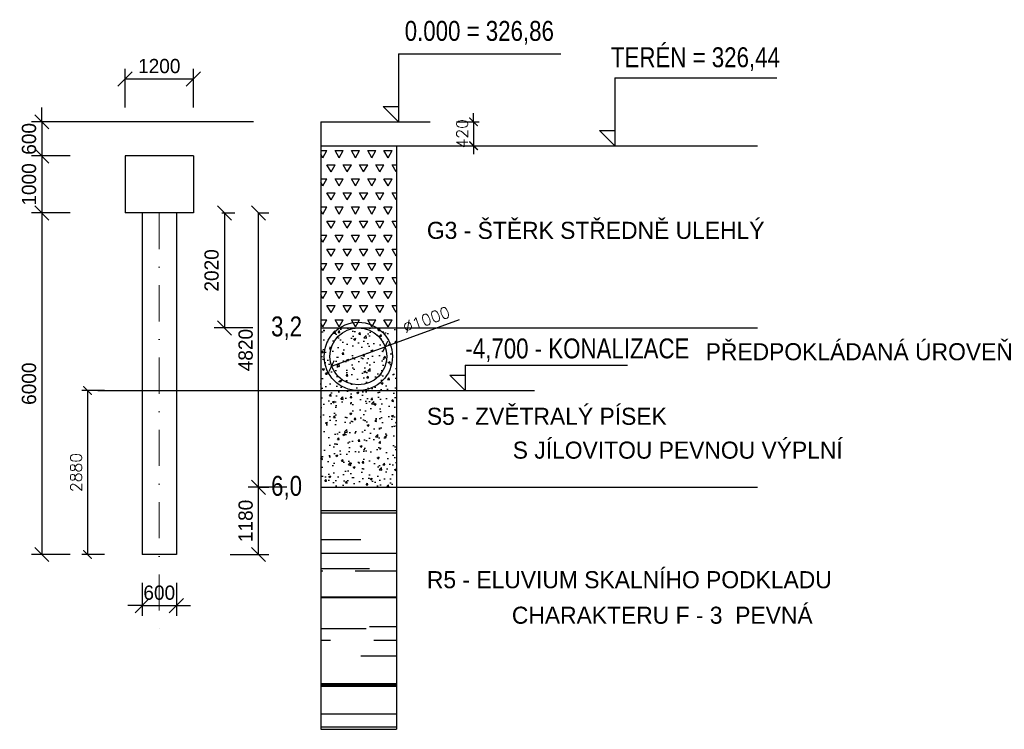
# Model space of a CAD drawing. Header units: millimetres. Extents: x -15255 to 382697, y -199968 to 116742.
# Tile 10 of 40: x 54169 to 71462, y -32808 to -20343. Entities that reach past the tile are written whole.
import ezdxf
from ezdxf.enums import TextEntityAlignment as Align

# ---------------------------------------------------------------- set-up
doc = ezdxf.new("R2010")
doc.units = ezdxf.units.MM
doc.header["$LTSCALE"] = 50
doc.linetypes.add('DASHDOT', pattern=[25.4, 12.7, -6.35, 0, -6.35])
for name, color, linetype, lineweight in [('CKKOTY', 3, 'Continuous', 25), ('CKRASTR', 1, 'DASHDOT', 18), ('CKRASTR_POPIS', 3, 'Continuous', 25)]:
    doc.layers.add(name, color=color, linetype=linetype, lineweight=lineweight)
doc.layers.add('KOTY', color=4, linetype='Continuous')
doc.styles.add('Arial', font='ARIAL.TTF', dxfattribs={"width": 0.8})
doc.styles.add('RomanS', font='romans.shx')
doc.dimstyles.new('CADKON', dxfattribs={"dimscale": 100, "dimtxt": 2.5, "dimasz": 2.5, "dimexe": 1.8, "dimexo": 5, "dimgap": 1, "dimtad": 1, "dimdec": 0, "dimrnd": 1, "dimtxsty": 'Standard', "dimblk1": 'OBLIQUE', "dimblk2": 'OBLIQUE', "dimsah": 1, "dimcen": 2.5, "dimclrd": 256, "dimadec": 1, "dimazin": 2, "dimtfac": 1, "dimtdec": 0, "dimtix": 1, "dimtmove": 2, "dimatfit": 3, "dimldrblk": 'OPEN30', "dimfxl": 0, "dimtolj": 1, "dimlwd": -1, "dimarcsym": 0})
doc.dimstyles.new('IN 1_100', dxfattribs={"dimscale": 100, "dimtxt": 2, "dimasz": 1.5, "dimexe": 1, "dimexo": 2, "dimgap": 1, "dimtad": 1, "dimdec": 0, "dimzin": 0, "dimdsep": 46, "dimtxsty": 'RomanS', "dimblk": 'ARCHTICK', "dimcen": 0.09, "dimclrd": 256, "dimclre": 256, "dimclrt": 7, "dimadec": 0, "dimazin": 0, "dimtfac": 1, "dimtdec": 0, "dimtix": 1, "dimtmove": 2, "dimatfit": 3, "dimfxl": 0, "dimtolj": 1, "dimtzin": 0, "dimarcsym": 0})

# ---------------------------------------------------------------- blocks, each defined once
blk = doc.blocks.new('_ArchTick')
at = {"color": 0, "linetype": 'ByBlock', "const_width": 0.15}
blk.add_lwpolyline([(-0.5, -0.5), (0.5, 0.5)], dxfattribs=at)
blk = doc.blocks.new('*D528')
at = {"layer": 'Defpoints', "color": 0}
for p in [(56320, -26857), (55359, -29737), (56320, -29737)]:
    blk.add_point(p, dxfattribs=at)
at = {"layer": 'KOTY', "lineweight": -2}
for p, q in [((55659, -26857), (55259, -26857)), ((55359, -26857), (55359, -29737)), ((55659, -29737), (55259, -29737))]:
    blk.add_line(p, q, dxfattribs=at)
at = {"layer": 'KOTY', "lineweight": -2, "xscale": 150, "yscale": 150, "zscale": 150}
for p, rotation in [((55359, -26857), 90), ((55359, -29737), 270)]:
    blk.add_blockref('_ArchTick', p, dxfattribs=dict(at, rotation=rotation))
at = {"layer": 'KOTY', "color": 7, "insert": (55159, -28297), "char_height": 200, "attachment_point": 5, "rotation": 90, "style": 'RomanS'}
blk.add_mtext('\\A1;2880', dxfattribs=at)
blk = doc.blocks.new('*D527')
at = {"layer": 'CKKOTY', "lineweight": -2}
for p, q in [((62140, -22137), (62140, -21987)), ((61840, -22137), (62240, -22137)), ((62140, -22137), (62140, -22557)), ((61840, -22557), (62240, -22557)), ((62140, -22557), (62140, -22707))]:
    blk.add_line(p, q, dxfattribs=at)
at = {"layer": 'Defpoints', "color": 0}
for p in [(61376, -22137), (61376, -22557), (62140, -22557)]:
    blk.add_point(p, dxfattribs=at)
at = {"layer": 'CKKOTY', "lineweight": -2, "xscale": 150, "yscale": 150, "zscale": 150}
for p, rotation in [((62140, -22137), 270), ((62140, -22557), 90)]:
    blk.add_blockref('_ArchTick', p, dxfattribs=dict(at, rotation=rotation))
at = {"layer": 'CKKOTY', "color": 7, "insert": (61940, -22347), "char_height": 200, "attachment_point": 5, "rotation": 90, "style": 'RomanS'}
blk.add_mtext('\\A1;420', dxfattribs=at)
blk = doc.blocks.new('*D526')
at = {"layer": 'CKKOTY', "lineweight": -2}
for p in [(61889, -25614), (59646, -26428)]:
    blk.add_line(p, (60587, -26087), dxfattribs=at)
at = {"layer": 'Defpoints', "color": 0}
for p in [(60587, -26087), (59646, -26428)]:
    blk.add_point(p, dxfattribs=at)
at = {"layer": 'CKKOTY', "lineweight": -2, "xscale": 150, "yscale": 150, "zscale": 150}
for p, rotation in [((60587, -26087), 199.9440386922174), ((59646, -26428), 19.94403869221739)]:
    blk.add_blockref('_ArchTick', p, dxfattribs=dict(at, rotation=rotation))
at = {"layer": 'CKKOTY', "color": 7, "insert": (61311, -25612), "char_height": 200, "attachment_point": 5, "rotation": 19.944, "style": 'RomanS'}
blk.add_mtext('\\A1;∅1000', dxfattribs=at)
blk = doc.blocks.new('_OBLIQUE')
at = {"color": 0, "linetype": 'ByBlock'}
blk.add_line((-0.5, -0.5), (0.5, 0.5), dxfattribs=at)
blk = doc.blocks.new('*D518')
at = {"layer": 'Defpoints', "color": 0}
for p in [(58183, -28557), (58363, -28557), (56895, -29737)]:
    blk.add_point(p, dxfattribs=at)
at = {"layer": 'KOTY', "color": 0, "lineweight": -2}
for p, q in [((58363, -28557), (58543, -28557)), ((57863, -29737), (58543, -29737))]:
    blk.add_line(p, q, dxfattribs=at)
at = {"layer": 'KOTY'}
blk.add_line((58363, -29737), (58363, -28557), dxfattribs=at)
at = {"layer": 'KOTY', "xscale": 250, "yscale": 250, "zscale": 250}
for p, rotation in [((58363, -28557), 90), ((58363, -29737), 270)]:
    blk.add_blockref('_OBLIQUE', p, dxfattribs=dict(at, rotation=rotation))
at = {"layer": 'KOTY', "color": 0, "insert": (58138, -29147), "char_height": 250, "attachment_point": 5, "rotation": 90}
blk.add_mtext('\\A1;1180', dxfattribs=at)
blk = doc.blocks.new('_Open30')
at = {"color": 0, "lineweight": -2}
for p, q in [((-1, 0.268), (0, 0)), ((0, 0), (-1, -0.268)), ((0, 0), (-1, 0))]:
    blk.add_line(p, q, dxfattribs=at)
blk = doc.blocks.new('*D525')
at = {"layer": 'Defpoints', "color": 0}
for p in [(57945, -23737), (58363, -23737), (59458, -28557)]:
    blk.add_point(p, dxfattribs=at)
at = {"layer": 'KOTY', "color": 0, "lineweight": -2}
for p, q in [((58363, -23737), (58543, -23737)), ((58863, -28557), (58183, -28557))]:
    blk.add_line(p, q, dxfattribs=at)
at = {"layer": 'KOTY'}
blk.add_line((58363, -28557), (58363, -23737), dxfattribs=at)
at = {"layer": 'KOTY', "xscale": 250, "yscale": 250, "zscale": 250}
for p, rotation in [((58363, -23737), 90), ((58363, -28557), 270)]:
    blk.add_blockref('_OBLIQUE', p, dxfattribs=dict(at, rotation=rotation))
at = {"layer": 'KOTY', "color": 0, "insert": (58138, -26147), "char_height": 250, "attachment_point": 5, "rotation": 90}
blk.add_mtext('\\A1;4820', dxfattribs=at)
blk = doc.blocks.new('*D524')
at = {"layer": 'Defpoints', "color": 0}
for p in [(57220, -23737), (57765, -25757), (59458, -25757)]:
    blk.add_point(p, dxfattribs=at)
at = {"layer": 'KOTY', "color": 0, "lineweight": -2}
for p, q in [((57720, -23737), (57945, -23737)), ((58265, -25757), (57585, -25757))]:
    blk.add_line(p, q, dxfattribs=at)
at = {"layer": 'KOTY'}
blk.add_line((57765, -23737), (57765, -25757), dxfattribs=at)
at = {"layer": 'KOTY', "xscale": 250, "yscale": 250, "zscale": 250}
for p, rotation in [((57765, -23737), 90), ((57765, -25757), 270)]:
    blk.add_blockref('_OBLIQUE', p, dxfattribs=dict(at, rotation=rotation))
at = {"layer": 'KOTY', "color": 0, "insert": (57540, -24747), "char_height": 250, "attachment_point": 5, "rotation": 90}
blk.add_mtext('\\A1;2020', dxfattribs=at)
blk = doc.blocks.new('*D523')
at = {"layer": 'Defpoints', "color": 0}
for p in [(57220, -21384), (56020, -22737), (57220, -22737)]:
    blk.add_point(p, dxfattribs=at)
at = {"layer": 'KOTY', "color": 0, "lineweight": -2}
for p, q in [((56020, -21884), (56020, -21204)), ((57220, -21884), (57220, -21204))]:
    blk.add_line(p, q, dxfattribs=at)
at = {"layer": 'KOTY'}
blk.add_line((56020, -21384), (57220, -21384), dxfattribs=at)
at = {"layer": 'KOTY', "xscale": 250, "yscale": 250, "zscale": 250, "rotation": 180}
blk.add_blockref('_OBLIQUE', (56020, -21384), dxfattribs=at)
at = {"layer": 'KOTY', "xscale": 250, "yscale": 250, "zscale": 250}
blk.add_blockref('_OBLIQUE', (57220, -21384), dxfattribs=at)
at = {"layer": 'KOTY', "color": 0, "insert": (56620, -21159), "char_height": 250, "attachment_point": 5}
blk.add_mtext('\\A1;1200', dxfattribs=at)
blk = doc.blocks.new('*D522')
at = {"layer": 'Defpoints', "color": 0}
for p in [(56320, -29737), (56920, -29737), (56920, -30634)]:
    blk.add_point(p, dxfattribs=at)
at = {"layer": 'KOTY', "color": 0, "lineweight": -2}
for p, q in [((56320, -30237), (56320, -30814)), ((56920, -30237), (56920, -30814))]:
    blk.add_line(p, q, dxfattribs=at)
at = {"layer": 'KOTY'}
for p, q in [((56320, -30634), (56070, -30634)), ((56320, -30634), (56920, -30634)), ((56920, -30634), (57170, -30634))]:
    blk.add_line(p, q, dxfattribs=at)
at = {"layer": 'KOTY', "xscale": 250, "yscale": 250, "zscale": 250}
blk.add_blockref('_OBLIQUE', (56320, -30634), dxfattribs=at)
at = {"layer": 'KOTY', "xscale": 250, "yscale": 250, "zscale": 250, "rotation": 180}
blk.add_blockref('_OBLIQUE', (56920, -30634), dxfattribs=at)
at = {"layer": 'KOTY', "color": 0, "insert": (56620, -30409), "char_height": 250, "attachment_point": 5}
blk.add_mtext('\\A1;600', dxfattribs=at)
blk = doc.blocks.new('*D521')
at = {"layer": 'Defpoints', "color": 0}
for p in [(56020, -23737), (54558, -29737), (56320, -29737)]:
    blk.add_point(p, dxfattribs=at)
at = {"layer": 'KOTY', "color": 0, "lineweight": -2}
for p, q in [((55058, -23737), (54378, -23737)), ((55058, -29737), (54378, -29737))]:
    blk.add_line(p, q, dxfattribs=at)
at = {"layer": 'KOTY'}
blk.add_line((54558, -23737), (54558, -29737), dxfattribs=at)
at = {"layer": 'KOTY', "xscale": 250, "yscale": 250, "zscale": 250}
for p, rotation in [((54558, -23737), 90), ((54558, -29737), 270)]:
    blk.add_blockref('_OBLIQUE', p, dxfattribs=dict(at, rotation=rotation))
at = {"layer": 'KOTY', "color": 0, "insert": (54333, -26737), "char_height": 250, "attachment_point": 5, "rotation": 90}
blk.add_mtext('\\A1;6000', dxfattribs=at)
blk = doc.blocks.new('*D520')
at = {"layer": 'Defpoints', "color": 0}
for p in [(56020, -22737), (54558, -23737), (56020, -23737)]:
    blk.add_point(p, dxfattribs=at)
at = {"layer": 'KOTY', "color": 0, "lineweight": -2}
for p, q in [((55058, -22737), (54378, -22737)), ((55058, -23737), (54378, -23737))]:
    blk.add_line(p, q, dxfattribs=at)
at = {"layer": 'KOTY'}
blk.add_line((54558, -22737), (54558, -23737), dxfattribs=at)
at = {"layer": 'KOTY', "xscale": 250, "yscale": 250, "zscale": 250}
for p, rotation in [((54558, -22737), 90), ((54558, -23737), 270)]:
    blk.add_blockref('_OBLIQUE', p, dxfattribs=dict(at, rotation=rotation))
at = {"layer": 'KOTY', "color": 0, "insert": (54333, -23237), "char_height": 250, "attachment_point": 5, "rotation": 90}
blk.add_mtext('\\A1;1000', dxfattribs=at)
blk = doc.blocks.new('*D519')
at = {"layer": 'Defpoints', "color": 0}
for p in [(56020, -22137), (54558, -22737), (56020, -22737)]:
    blk.add_point(p, dxfattribs=at)
at = {"layer": 'KOTY'}
for p, q in [((54558, -22137), (54558, -21887)), ((54558, -22137), (54558, -22737)), ((54558, -22737), (54558, -22987))]:
    blk.add_line(p, q, dxfattribs=at)
at = {"layer": 'KOTY', "color": 0, "lineweight": -2}
for p, q in [((55058, -22137), (54378, -22137)), ((55058, -22737), (54378, -22737))]:
    blk.add_line(p, q, dxfattribs=at)
at = {"layer": 'KOTY', "xscale": 250, "yscale": 250, "zscale": 250}
for p, rotation in [((54558, -22137), 270), ((54558, -22737), 90)]:
    blk.add_blockref('_OBLIQUE', p, dxfattribs=dict(at, rotation=rotation))
at = {"layer": 'KOTY', "color": 0, "insert": (54333, -22437), "char_height": 250, "attachment_point": 5, "rotation": 90}
blk.add_mtext('\\A1;600', dxfattribs=at)

msp = doc.modelspace()

# ---------------------------------------------------------------- hatches: boundary and pattern name
at = {"layer": 'KOTY'}
h = msp.add_hatch(dxfattribs=at)
h.set_pattern_fill('TRIANG', color=256, scale=30, style=0)
h.set_pattern_definition([(60, (-63663.74, 0), (-142.87495, 247.46673), [142.875, -142.875]), (120, (-63663.74, 0), (-285.74995, 3e-05), [142.875, -142.875]), (0, (-63735.17, 123.73), (142.875, 247.4667), [142.875, -142.875])])
h.paths.add_polyline_path([(60784, -22557.2), (59458, -22557.2), (59458, -25757.2), (60784, -25757.2)])
h = msp.add_hatch(dxfattribs=at)
h.set_pattern_fill('AR-CONC', color=256, scale=2, style=0)
h.set_pattern_definition([(50, (-63663.74, 0), (364.36934, -31.8782), [38.1, -419.1]), (355, (-63663.74, 0), (-70.4857, 382.1133), [30.48, -335.28]), (100.451, (-63633.37, -2.66), (293.885, 350.2334), [32.38, -356.18]), (46.1842, (-63663.74, 101.6), (542.1581, -84.0847), [57.15, -628.65]), (96.6356, (-63618.56, 94.6), (474.8085, 494.8511), [48.57, -534.27]), (351.184, (-63663.74, 101.6), (474.8092, 494.8502), [45.72, -502.92]), (21, (-63612.94, 76.2), (303.22976, -204.53104), [38.1, -419.1]), (326, (-63612.94, 76.2), (123.6041, 368.3759), [30.48, -335.28]), (71.4514, (-63587.67, 59.16), (426.833, 163.8457), [32.38, -356.18]), (37.5, (-63663.74, 0), (6.1772, 169.11008), [0, -331.216, 0, -340.36, 0, -336.55]), (7.5, (-63663.74, 0), (133.63933, 200.36115), [0, -194.056, 0, -323.596, 0, -128.27]), (327.5, (-63777.02, 0), (271.18119, -11.45749), [0, -127, 0, -396.24, 0, -525.78]), (317.5, (-63827.82, 0), (296.25836, 50.853), [0, -165.1, 0, -263.144, 0, -373.38])])
h.paths.add_polyline_path([(60784, -25757.2), (59458, -25757.2), (59458, -28557.2), (60784, -28557.2)])
h = msp.add_hatch(dxfattribs=at)
h.set_pattern_fill('AR-RROOF', color=256, scale=30, style=0)
h.set_pattern_definition([(0, (-63663.7, 0), (1676.4, 762), [11430, -1524, 3810, -762]), (0, (-62650.3, 381), (-762, 1013.46), [2286, -251.46, 4572, -571.5]), (0, (-63282.74, 647.7), (3962.4, 510.54), [6096, -1066.8, 3048, -762])])
h.paths.add_polyline_path([(60784, -28557.2), (59458, -28557.2), (59458, -32807.6), (60784, -32807.6)])

# ---------------------------------------------------------------- linework, layer by layer
for p, q in [((60824.2, -20944.7), (63673.6, -20944.7)), ((60824.2, -20944.7), (60824.2, -22137.2)), ((64620.1, -21364.7), (64620.1, -22557.2)), ((64620.1, -21364.7), (67469.5, -21364.7)), ((60555.3, -21869.3), (60824.2, -21869.3)), ((60824.2, -22137.2), (60555.3, -21869.3)), ((58274.2, -22137.2), (54966.3, -22137.2)), ((59458, -22137.2), (61376.1, -22137.2)), ((59458, -22137.2), (59458, -32807.6)), ((64620.1, -22557.2), (64351.2, -22289.3)), ((64351.2, -22289.3), (64620.1, -22289.3)), ((59458, -22557.2), (67126.5, -22557.2)), ((60784, -22557.2), (60784, -32807.6)), ((56020.3, -22737.2), (56020.3, -23737.2)), ((57220.3, -22737.2), (56020.3, -22737.2)), ((57220.3, -22737.2), (57220.3, -23737.2)), ((57220.3, -23737.2), (56020.3, -23737.2)), ((56320.3, -23737.2), (56320.3, -29737.2)), ((56920.3, -23737.2), (56920.3, -29737.2)), ((59458, -25757.2), (67126.5, -25757.2)), ((61993.9, -26408.6), (64843.2, -26408.6)), ((61993.9, -26408.6), (61993.9, -26857.2)), ((61724.9, -26589.3), (61993.9, -26589.3)), ((61993.9, -26857.2), (61724.9, -26589.3)), ((55543.6, -26857.2), (63212.1, -26857.2)), ((59458, -28557.2), (67126.5, -28557.2)), ((56920.3, -29737.2), (56320.3, -29737.2))]:
    msp.add_line(p, q)
at = {"layer": 'CKKOTY'}
for radius in [600, 500]:
    msp.add_circle((60116.5, -26257.6), radius, dxfattribs=at)
at = {"layer": 'CKRASTR'}
msp.add_line((56620.3, -23737.2), (56620.3, -31207.8), dxfattribs=at)
at = {"layer": 'KOTY'}
msp.add_line((59458, -32807.6), (60784, -32807.6), dxfattribs=at)

# ---------------------------------------------------------------- texts
for s, p in [('G3 - ŠTĚRK STŘEDNĚ ULEHLÝ', (61320.5, -24193.5)), ('PŘEDPOKLÁDANÁ ÚROVEŇ', (66216.8, -26325.3)), ('S5 - ZVĚTRALÝ PÍSEK', (61320.5, -27459.1)), ('S JÍLOVITOU PEVNOU VÝPLNÍ', (62828.4, -28053.8)), ('R5 - ELUVIUM SKALNÍHO PODKLADU', (61320.5, -30329.5)), ('CHARAKTERU F - 3  PEVNÁ', (62813.2, -30953.7))]:
    msp.add_text(s, height=300).set_placement(p)
at = {"layer": 'CKRASTR_POPIS', "style": 'Arial', "width": 0.8}
for s, p in [('0.000 = 326,86', (62241.4, -20569.7)), ('TERÉN = 326,44', (66037.3, -20989.7)), ('3,2', (58855.9, -25760.9)), ('-4,700 - KONALIZACE', (63964.1, -26147.2)), ('6,0', (58855.9, -28560.9))]:
    msp.add_text(s, height=350, dxfattribs=at).set_placement(p, align=Align.MIDDLE)

# ---------------------------------------------------------------- dimensions: what is measured, and where the dimension line sits
at = {"layer": 'CKKOTY'}
dim = msp.add_linear_dim(base=(62140.2, -22557.2), p1=(61376.1, -22137.2), p2=(61376.1, -22557.2), angle=90, dimstyle='IN 1_100', dxfattribs=at)
dim.commit()
dim.dimension.update_dxf_attribs({"geometry": '*D527', "text_midpoint": (61940.2, -22347.2)})
dim = msp.add_diameter_dim_2p(p1=(59646.5, -26428.1), p2=(60586.5, -26087), dimstyle='IN 1_100', dxfattribs=at)
dim.commit()
dim.dimension.update_dxf_attribs({"geometry": '*D526', "text_midpoint": (61310.6, -25611.5)})
at = {"layer": 'KOTY'}
for base, p1, p2, picture, middle in [((57220.3, -21384), (56020.3, -22737.2), (57220.3, -22737.2), '*D523', (56620.3, -21159)), ((56920.3, -30633.7), (56320.3, -29737.2), (56920.3, -29737.2), '*D522', (56620.3, -30408.7))]:
    dim = msp.add_linear_dim(base=base, p1=p1, p2=p2, dimstyle='CADKON', dxfattribs=at)
    dim.commit()
    dim.dimension.update_dxf_attribs({"geometry": picture, "text_midpoint": middle})
for base, p1, p2, dimstyle, picture, middle in [((54557.7, -22737.2), (56020.3, -22137.2), (56020.3, -22737.2), 'CADKON', '*D519', (54332.7, -22437.2)), ((54557.7, -23737.2), (56020.3, -22737.2), (56020.3, -23737.2), 'CADKON', '*D520', (54332.7, -23237.2)), ((54557.7, -29737.2), (56020.3, -23737.2), (56320.3, -29737.2), 'CADKON', '*D521', (54332.7, -26737.2)), ((57765.3, -25757.2), (57220.3, -23737.2), (59458, -25757.2), 'CADKON', '*D524', (57540.3, -24747.2)), ((58362.9, -23737.2), (59458, -28557.2), (57945.3, -23737.2), 'CADKON', '*D525', (58137.9, -26147.2)), ((55359, -29737.2), (56320.3, -26857.2), (56320.3, -29737.2), 'IN 1_100', '*D528', (55159, -28297.2)), ((58362.9, -28557.2), (56895.2, -29737.2), (58182.9, -28557.2), 'CADKON', '*D518', (58137.9, -29147.2))]:
    dim = msp.add_linear_dim(base=base, p1=p1, p2=p2, angle=90, dimstyle=dimstyle, dxfattribs=at)
    dim.commit()
    dim.dimension.update_dxf_attribs({"geometry": picture, "text_midpoint": middle})

doc.saveas('drawing.dxf')
